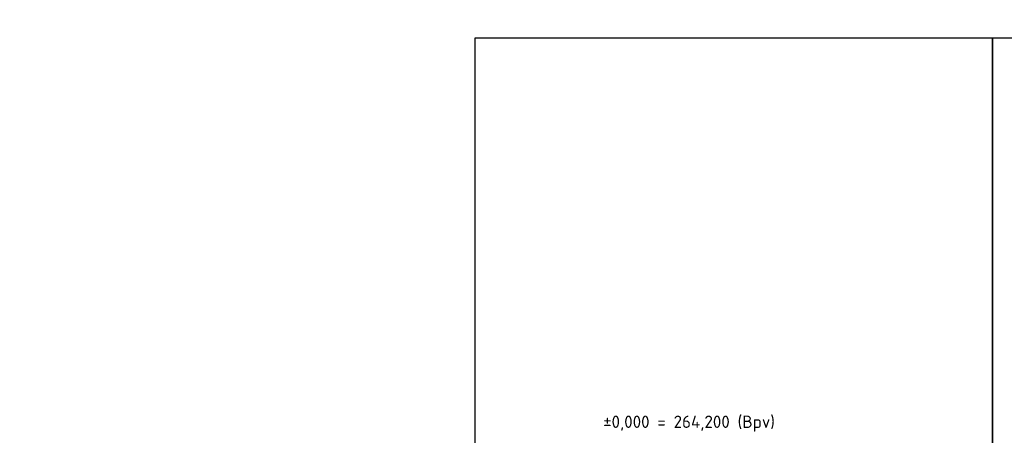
# Model space of a CAD drawing. Header units: metres. Extents: x -115250 to 1551995, y -140807 to 374743.
# Tile 24 of 205: x -51845 to -47851, y -97341 to -95656. Entities that reach past the tile are written whole.
import ezdxf

# ---------------------------------------------------------------- set-up
doc = ezdxf.new("R2010")
doc.units = ezdxf.units.M
doc.header["$LTSCALE"] = 100
doc.layers.add('030-PBR popis', color=12, linetype='Continuous', lineweight=9)
doc.styles.add('ISOCPEUR', font='isocpeur.ttf')

msp = doc.modelspace()

# ---------------------------------------------------------------- linework, layer by layer
for points in [[(-49998, -95730.6), (-49998, -98700.6), (-47898, -98700.6), (-47898, -95730.6)], [(-47898, -98700.6), (-45798, -98700.6), (-45798, -95730.6), (-47898, -95730.6)]]:
    msp.add_lwpolyline(points, close=True)

# ---------------------------------------------------------------- texts
at = {"color": 7, "style": 'ISOCPEUR'}
msp.add_text('%%P0,000 = 264,200 (Bpv)', height=50, dxfattribs=at).set_placement((-49477.7, -97311.3))
at = {"layer": '030-PBR popis', "color": 7, "linetype": 'ByBlock', "insert": (-51954.8, -33900), "char_height": 400, "attachment_point": 1, "line_spacing_factor": 1.8, "style": 'ISOCPEUR'}
msp.add_mtext_dynamic_manual_height_columns('{\\H2x;LEGENDA PO - PBŘ:}\\P\\pl4000;HRANICE POŽÁRNÍHO ÚSEKU\\PEPS SE SAMOČINNÝMI A TLAČÍTKOVÝMI HLÁSIČI VIZ. PROJEKT EPS\\PNOUZOVÉ OSVĚTLENÍ\\PPŘENOSNÉ HASICÍ PŘÍSTROJE (SPECIFIKACE DLE POŽÁRNÍ ZPRÁVY)\\PVNITŘNÍ POŽÁRNÍ HYDRANTOVÁ SKŘÍŇ (BÍLÁ; PHP, D 30 m, EPS)\\PVÝCHOD NA VOLNÉ PROSTRANSTVÍ\\PSMĚR ÚNIKU (DOPLNĚNÝ O POČET UNIKAJÍCÍCH OSOB) \\PAKUSTICKÉ POPLACHOVÉ ZAŘÍZENÍ\\POZNAČENÍ POŽÁRNÍHO ÚSEKU\\PNEJNIŽŠÍ POŽADOVANÁ POŽÁRNÍ ODOLNOST VODOROVNÉ KONSTRUKCE\\PNEJNIŽŠÍ POŽADOVANÁ POŽÁRNÍ ODOLNOST SVISLÉ KONSTRUKCE\\PNEJNIŽŠÍ POŽADOVANÁ POŽÁRNÍ ODOLNOST POŽÁRNÍHO UZÁVĚRU', width=26908.954, gutter_width=2000, heights=[0], dxfattribs=at)

doc.saveas('drawing.dxf')
